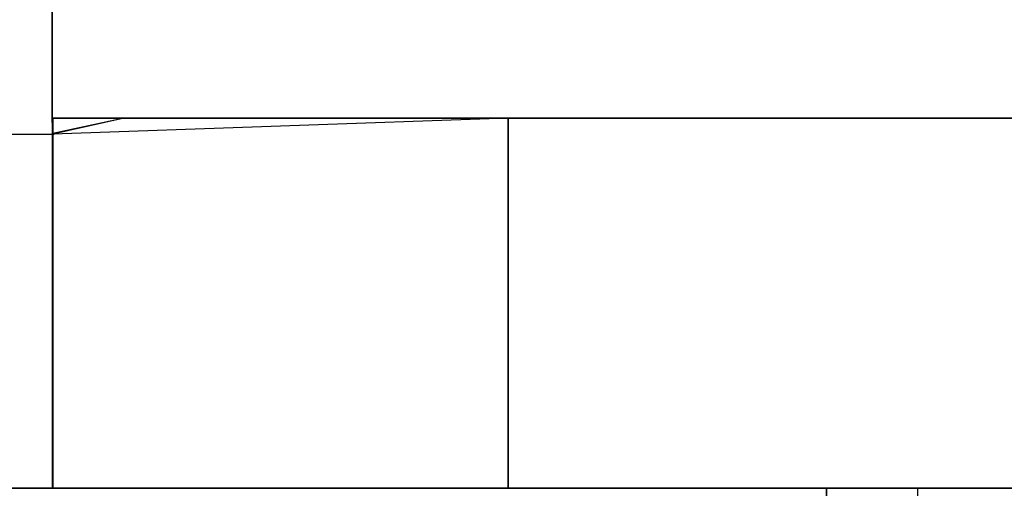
# Model space of a CAD drawing. Header units: millimetres. Extents: x -35 to 33166, y -35 to 31591.
# Tile 25 of 100: x 312 to 582, y 1907 to 2036. Entities that reach past the tile are written whole.
import ezdxf

# ---------------------------------------------------------------- set-up
doc = ezdxf.new("R2010")
doc.units = ezdxf.units.MM
doc.header["$LTSCALE"] = 25.4
doc.layers.get('0').update_dxf_attribs({"true_color": 0xffffff})
doc.layers.add('ICF - L1', color=7, linetype='Continuous', true_color=0xb4b464)
doc.layers.add('ICF - L2', color=7, linetype='Continuous', true_color=0x64ff64)

# ---------------------------------------------------------------- blocks, each defined once
blk = doc.blocks.new('Group8183')
for p, q in [((-887.3, -101.6, 0), (-887.3, 0, 0)), ((-887.3, -101.6, 457.2), (-887.3, 0, 457.2)), ((-887.3, 0, 457.2), (-887.3, 0, 0)), ((-887.3, 0, 457.2), (0, 0, 457.2)), ((0, 0, 0), (-887.3, 0, 0)), ((-887.3, -101.6, 0), (-887.3, -101.6, 457.2)), ((-227.79, -101.6, 457.2), (-887.3, -101.6, 457.2)), ((-227.79, -101.6, 0), (-887.3, -101.6, 0))]:
    blk.add_line(p, q)
blk = doc.blocks.new('6XR35_90_C_FC_344suk_MSG')
blk.add_blockref('Group8183', (0, 0))
blk = doc.blocks.new('Group7193')
for p, q in [((-254, -480.79926, 457.2), (-254, -254, 457.2)), ((-254, -480.79926), (-254, -254)), ((-1092.2, -355.6, 457.2), (-355.6, -355.6, 457.2)), ((-1092.2, -355.6), (-355.6, -355.6)), ((-355.6, -355.6, 457.2), (-355.6, -480.79926, 457.2)), ((-355.6, -355.6, 457.2), (-355.6, -355.6)), ((-355.6, -355.6), (-355.6, -480.79926)), ((-355.6, -480.79926, 457.2), (-254, -480.79926, 457.2)), ((-355.6, -480.79926), (-355.6, -480.79926, 457.2)), ((-254, -480.79926), (-355.6, -480.79926)), ((-254, -480.79926, 457.2), (-254, -480.79926))]:
    blk.add_line(p, q)
blk = doc.blocks.new('6XR35_90_C_FC_78c4ls')
blk.add_blockref('Group7193', (0, 0))
blk = doc.blocks.new('Group6861')
for p, q in [((-254, -254, 457.2), (-887.19926, -254, 457.2)), ((-254, -254), (-887.19926, -254)), ((-887.19926, -355.6, 457.2), (-355.6, -355.6, 457.2)), ((-887.19926, -355.6), (-355.6, -355.6)), ((-355.6, -355.6, 457.2), (-355.6, -685.8, 457.2)), ((-355.6, -355.6, 457.2), (-355.6, -355.6)), ((-355.6, -355.6), (-355.6, -685.8))]:
    blk.add_line(p, q)
blk = doc.blocks.new('6XR35_90_C_FC_509mcb')
blk.add_blockref('Group6861', (0, 0))
blk = doc.blocks.new('Group7425')
for p, q in [((-254, -254, 457.2), (-887.19926, -254, 457.2)), ((-254, -254), (-887.19926, -254)), ((-887.19926, -355.6, 457.2), (-355.6, -355.6, 457.2)), ((-887.19926, -355.6), (-355.6, -355.6)), ((-355.6, -355.6, 457.2), (-355.6, -685.8, 457.2)), ((-355.6, -355.6, 457.2), (-355.6, -355.6)), ((-355.6, -355.6), (-355.6, -685.8))]:
    blk.add_line(p, q)
blk = doc.blocks.new('6XR35_90_C_FC_77i85d')
blk.add_blockref('Group7425', (0, 0))
blk = doc.blocks.new('Group8685')
for p, q in [((-887.3, 0, 0), (0, 0, 0)), ((-887.3, -101.6, 0), (-887.3, 0, 0)), ((-887.3, -101.6, 457.2), (-887.3, 0, 457.2)), ((-887.3, 0, 457.2), (-887.3, 0, 0)), ((0, 0, 457.2), (-887.3, 0, 457.2)), ((-227.79, -101.6, 0), (-887.3, -101.6, 0)), ((-887.3, -101.6, 0), (-887.3, -101.6, 457.2)), ((-227.79, -101.6, 457.2), (-887.3, -101.6, 457.2))]:
    blk.add_line(p, q)
blk = doc.blocks.new('6XR35_90_C_FC_cfhkf9_MSG')
blk.add_blockref('Group8685', (0, 0))
blk = doc.blocks.new('Group7451')
for p, q in [((-254, -480.79926, 457.2), (-254, -254, 457.2)), ((-254, -480.79926), (-254, -254)), ((-1092.2, -355.6, 457.2), (-355.6, -355.6, 457.2)), ((-1092.2, -355.6), (-355.6, -355.6)), ((-355.6, -355.6, 457.2), (-355.6, -480.79926, 457.2)), ((-355.6, -355.6, 457.2), (-355.6, -355.6)), ((-355.6, -355.6), (-355.6, -480.79926)), ((-355.6, -480.79926, 457.2), (-254, -480.79926, 457.2)), ((-355.6, -480.79926), (-355.6, -480.79926, 457.2)), ((-254, -480.79926), (-355.6, -480.79926)), ((-254, -480.79926, 457.2), (-254, -480.79926))]:
    blk.add_line(p, q)
blk = doc.blocks.new('6XR35_90_C_FC_63thef')
blk.add_blockref('Group7451', (0, 0))
blk = doc.blocks.new('Group#1528')
for p, q in [((-355.78, -352.47, 457.2), (-355.77, -254, 457.2)), ((-355.77, -254, 457.2), (-355.73, -254, 0)), ((-254, -254, 457.2), (-355.77, -254, 457.2)), ((-355.73, -254, 0), (-355.74, -353.09, 0)), ((-254, -254, 0), (-355.73, -254, 0)), ((-355.6, -355.6, 457.2), (-355.78, -352.47, 457.2)), ((-355.74, -353.09, 0), (-355.78, -352.47, 457.2)), ((-355.74, -353.09, 0), (-355.6, -355.6, 0)), ((-355.6, -355.6, 0), (-355.6, -355.6, 457.2)), ((-355.6, -685.8, 0), (-355.6, -355.6, 0)), ((-355.6, -685.8, 457.2), (-355.6, -355.6, 457.2))]:
    blk.add_line(p, q)
blk = doc.blocks.new('Group#1529')
for p, q in [((-355.86, -254, 0), (-887.2, -254, 0)), ((-355.86, -254, 457.2), (-887.2, -254, 457.2)), ((-355.85, -355.6, 0), (-355.86, -254, 0)), ((-355.86, -254, 0), (-355.86, -254, 457.2)), ((-355.86, -254, 457.2), (-355.85, -355.6, 457.2)), ((-887.2, -355.59, 0), (-355.85, -355.6, 0)), ((-355.85, -355.6, 457.2), (-887.2, -355.59, 457.2)), ((-355.85, -355.6, 457.2), (-355.85, -355.6, 0))]:
    blk.add_line(p, q)
blk = doc.blocks.new('6XR35_90_C_FC_d4u64z_MSG')
for name in ['Group#1529', 'Group#1528']:
    blk.add_blockref(name, (0, 0))
blk = doc.blocks.new('Group7503')
for p, q in [((-254, -480.79926, 457.2), (-254, -254, 457.2)), ((-254, -480.79926), (-254, -254)), ((-1092.2, -355.6, 457.2), (-355.6, -355.6, 457.2)), ((-1092.2, -355.6), (-355.6, -355.6)), ((-355.6, -355.6, 457.2), (-355.6, -480.79926, 457.2)), ((-355.6, -355.6, 457.2), (-355.6, -355.6)), ((-355.6, -355.6), (-355.6, -480.79926)), ((-355.6, -480.79926, 457.2), (-254, -480.79926, 457.2)), ((-355.6, -480.79926), (-355.6, -480.79926, 457.2)), ((-254, -480.79926), (-355.6, -480.79926)), ((-254, -480.79926, 457.2), (-254, -480.79926))]:
    blk.add_line(p, q)
blk = doc.blocks.new('6XR35_90_C_FC_23p8du')
blk.add_blockref('Group7503', (0, 0))
blk = doc.blocks.new('Group9323')
for p, q in [((0, 0, 0), (-887.3, 0, 0)), ((-887.3, -101.6, 0), (-887.3, 0, 0)), ((-887.3, -101.6, 457.2), (-887.3, 0, 457.2)), ((-887.3, 0, 457.2), (-887.3, 0, 0)), ((0, 0, 457.2), (-887.3, 0, 457.2)), ((-227.79, -101.6, 0), (-887.3, -101.6, 0)), ((-887.3, -101.6, 0), (-887.3, -101.6, 457.2)), ((-227.79, -101.6, 457.2), (-887.3, -101.6, 457.2))]:
    blk.add_line(p, q)
blk = doc.blocks.new('6XR35_90_C_FC_fq9qh7_MSG')
blk.add_blockref('Group9323', (0, 0))
blk = doc.blocks.new('Group7529')
for p, q in [((-254, -254, 457.2), (-887.19926, -254, 457.2)), ((-254, -254), (-887.19926, -254)), ((-887.19926, -355.6, 457.2), (-355.6, -355.6, 457.2)), ((-887.19926, -355.6), (-355.6, -355.6)), ((-355.6, -355.6, 457.2), (-355.6, -685.8, 457.2)), ((-355.6, -355.6, 457.2), (-355.6, -355.6)), ((-355.6, -355.6), (-355.6, -685.8))]:
    blk.add_line(p, q)
blk = doc.blocks.new('6XR35_90_C_FC_4q0dcm')
blk.add_blockref('Group7529', (0, 0))
blk = doc.blocks.new('Group#4048')
for p, q in [((-887.3, -101.6, 250.87), (-887.3, -0.02, 250.87)), ((-887.3, -0.02, 250.87), (-0.01, -0.02, 250.87)), ((-887.3, -0.02, 98.33), (-887.3, -101.6, 98.33)), ((-0.01, -0.02, 98.33), (-887.3, -0.02, 98.33)), ((-887.3, -0.02, 0), (-887.3, -101.6, 0)), ((-887.3, -0.02, 98.33), (-887.3, -0.02, 0)), ((-887.3, -101.6, 457.2), (-887.3, -0.02, 457.2)), ((-887.3, -0.02, 457.2), (-887.3, -0.02, 250.87)), ((-0.01, -0.02, 457.2), (-887.3, -0.02, 457.2)), ((-887.3, -0.02, 0), (-0.01, -0.02, 0)), ((-227.79, -101.6, 250.87), (-887.3, -101.6, 250.87)), ((-887.3, -101.6, 98.33), (-227.79, -101.6, 98.33)), ((-887.3, -101.6, 0), (-887.3, -101.6, 98.33)), ((-887.3, -101.6, 0), (-227.79, -101.6, 0)), ((-887.3, -101.6, 457.2), (-887.3, -101.6, 250.87)), ((-227.79, -101.6, 457.2), (-887.3, -101.6, 457.2))]:
    blk.add_line(p, q)
blk = doc.blocks.new('Group#4049')
for p, q in [((-774.9, -101.6, 98.33), (-799.9, -101.6, 98.33)), ((-799.9, -101.6, 98.33), (-799.9, -253.75, 98.33)), ((-799.9, -253.75, 51), (-799.9, -101.6, 51)), ((-799.9, -101.6, 51), (-774.9, -101.6, 51)), ((-799.9, -101.6, 98.33), (-799.9, -101.6, 51)), ((-774.9, -253.75, 98.33), (-774.9, -101.6, 98.33)), ((-774.9, -253.75, 51), (-774.9, -101.6, 51)), ((-774.9, -101.6, 98.33), (-774.9, -101.6, 51)), ((-799.9, -253.75, 98.33), (-774.9, -253.75, 98.33)), ((-799.9, -253.75, 51), (-774.9, -253.75, 51)), ((-799.9, -253.75, 98.33), (-799.9, -253.75, 51)), ((-774.9, -253.75, 98.33), (-774.9, -253.75, 51))]:
    blk.add_line(p, q)
blk = doc.blocks.new('6XR35_90_C_FC_5zh6tw_MSG')
for name in ['Group#4048', 'Group#4049']:
    blk.add_blockref(name, (0, 0))
blk = doc.blocks.new('Group#4056')
for p, q in [((-351.08, -355.73, 98.33), (-351.08, -254, 98.33)), ((-351.08, -355.73, 250.87), (-351.08, -254, 250.87)), ((-254, -254, 0), (-254, -480.8, 0)), ((-254, -254, 457.2), (-254, -480.8, 457.2)), ((-1092.2, -355.6, 98.33), (-355.6, -355.6, 98.33)), ((-355.6, -355.6, 250.87), (-1092.2, -355.6, 250.87)), ((-355.6, -355.6, 0), (-1092.2, -355.6, 0)), ((-355.6, -355.6, 457.2), (-1092.2, -355.6, 457.2)), ((-351.21, -355.85, 98.33), (-355.6, -355.6, 98.33)), ((-351.21, -355.85, 250.87), (-355.6, -355.6, 250.87)), ((-355.6, -355.6, 0), (-351.34, -355.85, 0)), ((-355.6, -355.85, 457.2), (-355.6, -355.6, 250.87)), ((-355.6, -355.6, 457.2), (-355.6, -355.85, 457.2)), ((-355.6, -355.6, 457.2), (-355.6, -355.6, 250.87)), ((-355.6, -355.6, 98.33), (-355.6, -355.6, 0)), ((-355.6, -355.85, 98.33), (-355.6, -480.8, 98.33)), ((-355.6, -355.85, 98.33), (-355.6, -375.43, 0)), ((-351.21, -355.85, 98.33), (-355.6, -355.85, 98.33)), ((-355.6, -355.85, 250.87), (-355.6, -480.8, 250.87)), ((-355.6, -355.85, 250.87), (-351.21, -355.85, 250.87)), ((-355.6, -480.8, 457.2), (-355.6, -355.85, 250.87)), ((-355.6, -480.8, 457.2), (-351.21, -355.85, 251)), ((-351.21, -355.85, 251), (-355.6, -355.85, 250.87)), ((-355.6, -480.8, 457.2), (-355.6, -355.85, 457.2)), ((-355.6, -355.85, 457.2), (-351.21, -355.85, 251)), ((-355.6, -355.85, 0), (-351.34, -355.85, 0.13)), ((-351.34, -355.85, 0), (-355.6, -355.85, 0)), ((-355.6, -375.43, 0), (-355.6, -355.85, 0)), ((-355.6, -375.43, 0), (-351.34, -355.85, 0.13)), ((-355.6, -375.43, 0), (-351.21, -355.85, 98.33)), ((-351.34, -355.85, 0.13), (-351.34, -355.85, 0)), ((-351.34, -355.85, 0.13), (-351.21, -355.85, 98.33)), ((-351.21, -355.85, 98.33), (-351.21, -355.73, 98.33)), ((-351.21, -355.73, 98.33), (-351.08, -355.73, 98.33)), ((-351.08, -355.73, 250.87), (-351.21, -355.73, 250.87)), ((-351.21, -355.73, 250.87), (-351.21, -355.85, 250.87)), ((-351.21, -355.73, 98.33), (-351.21, -355.73, 250.87)), ((-351.21, -355.99, 98.33), (-351.21, -355.85, 98.33)), ((-351.21, -355.85, 250.87), (-351.21, -355.99, 250.87)), ((-351.21, -355.85, 251), (-351.21, -355.85, 250.87)), ((-350.95, -355.99, 98.33), (-351.21, -355.99, 98.33)), ((-351.21, -355.99, 250.87), (-350.95, -355.99, 250.87)), ((-351.21, -355.99, 250.87), (-351.21, -355.99, 98.33)), ((-351.08, -355.73, 98.33), (-351.08, -355.73, 250.87)), ((-254, -355.85, 98.33), (-350.95, -355.85, 98.33)), ((-350.95, -355.85, 98.33), (-350.95, -355.99, 98.33)), ((-350.95, -355.99, 250.87), (-350.95, -355.85, 250.87)), ((-350.95, -355.85, 250.87), (-254, -355.85, 250.87)), ((-254, -355.85, 0.13), (-350.95, -355.85, 98.2)), ((-350.95, -355.85, 98.2), (-323.46, -355.85, 126.57)), ((-350.95, -355.85, 250.87), (-350.95, -355.85, 98.33)), ((-350.95, -355.99, 98.33), (-350.95, -355.99, 250.87)), ((-323.46, -355.85, 126.57), (-254, -355.85, 197.56)), ((-254, -480.8, 98.33), (-254, -355.85, 98.33)), ((-254, -355.85, 250.87), (-254, -480.8, 250.87)), ((-254, -355.85, 197.56), (-254, -355.85, 98.33)), ((-254, -355.85, 98.33), (-254, -355.85, 0.13)), ((-254, -355.85, 197.56), (-254, -355.85, 250.87)), ((-254, -355.85, 0.13), (-254, -355.85, 197.56)), ((-355.6, -375.43, 0), (-355.6, -480.8, 0)), ((-355.6, -480.8, 0), (-355.6, -480.8, 98.33)), ((-355.6, -480.8, 98.33), (-254, -480.8, 98.33)), ((-254, -480.8, 250.87), (-355.6, -480.8, 250.87)), ((-355.6, -480.8, 250.87), (-355.6, -480.8, 457.2)), ((-355.6, -480.8, 0), (-254, -480.8, 0)), ((-254, -480.8, 457.2), (-355.6, -480.8, 457.2)), ((-254, -480.8, 0), (-254, -480.8, 98.33)), ((-254, -480.8, 250.87), (-254, -480.8, 457.2))]:
    blk.add_line(p, q)
blk = doc.blocks.new('6XR35_90_C_FC_bkmqyu_MSG')
blk.add_blockref('Group#4056', (0, 0))
blk = doc.blocks.new('Group3573')
at = {"layer": 'ICF - L1', "extrusion": (0, 0, -1), "zscale": -1, "rotation": 270}
for name, p in [('6XR35_90_C_FC_78c4ls', (34.59, 1652.92, -357.2)), ('6XR35_90_C_FC_63thef', (34.59, 1652.92, -1271.6)), ('6XR35_90_C_FC_23p8du', (34.59, 1652.92, -2186)), ('6XR35_90_C_FC_bkmqyu_MSG', (34.59, 1652.92, -3100.4))]:
    blk.add_blockref(name, p, dxfattribs=at)
at = {"layer": 'ICF - L1', "rotation": 180}
for name, p in [('6XR35_90_C_FC_509mcb', (-34.59, 1652.92, -100)), ('6XR35_90_C_FC_77i85d', (-34.59, 1652.92, 814.4)), ('6XR35_90_C_FC_d4u64z_MSG', (-34.59, 1652.92, 1728.8)), ('6XR35_90_C_FC_4q0dcm', (-34.59, 1652.92, 2643.2))]:
    blk.add_blockref(name, p, dxfattribs=at)
at = {"layer": 'ICF - L1'}
for name, p in [('6XR35_90_C_FC_344suk_MSG', (1333.51, 2008.52, 357.2)), ('6XR35_90_C_FC_cfhkf9_MSG', (1333.51, 2008.52, 1271.6)), ('6XR35_90_C_FC_fq9qh7_MSG', (1333.51, 2008.52, 2186)), ('6XR35_90_C_FC_5zh6tw_MSG', (1333.51, 2008.52, 3100.4))]:
    blk.add_blockref(name, p, dxfattribs=at)
blk = doc.blocks.new('Group8622')
for p, q in [((-254, -254, 457.2), (-887.19926, -254, 457.2)), ((-254, -254), (-887.19926, -254)), ((-887.19926, -355.6, 457.2), (-355.6, -355.6, 457.2)), ((-887.19926, -355.6), (-355.6, -355.6)), ((-355.6, -355.6, 457.2), (-355.6, -685.8, 457.2)), ((-355.6, -355.6, 457.2), (-355.6, -355.6)), ((-355.6, -355.6), (-355.6, -685.8))]:
    blk.add_line(p, q)
blk = doc.blocks.new('6XR35_90_C#3_FC_evu4t6')
blk.add_blockref('Group8622', (0, 0))
blk = doc.blocks.new('Group8100')
for p, q in [((-254, -254, 457.2), (-887.19926, -254, 457.2)), ((-254, -254), (-887.19926, -254)), ((-887.19926, -355.6, 457.2), (-355.6, -355.6, 457.2)), ((-887.19926, -355.6), (-355.6, -355.6)), ((-355.6, -355.6, 457.2), (-355.6, -685.8, 457.2)), ((-355.6, -355.6, 457.2), (-355.6, -355.6)), ((-355.6, -355.6), (-355.6, -685.8))]:
    blk.add_line(p, q)
blk = doc.blocks.new('6XR35_90_C#3_FC_83wsl9')
blk.add_blockref('Group8100', (0, 0))
blk = doc.blocks.new('Group8387')
for p, q in [((-887.3, 0, 457.2), (0, 0, 457.2)), ((0, 0), (-887.3, 0)), ((-887.3, 0), (-887.3, 0, 457.2)), ((-887.3, 0, 457.2), (-887.3, -101.6, 457.2)), ((-887.3, -101.6), (-887.3, 0)), ((-227.79, -101.6, 457.2), (-887.3, -101.6, 457.2)), ((-887.3, -101.6, 457.2), (-887.3, -101.6)), ((-887.3, -101.6), (-227.79, -101.6))]:
    blk.add_line(p, q)
blk = doc.blocks.new('6XR35_90_C#3_FC_7uh0lm')
blk.add_blockref('Group8387', (0, 0))
blk = doc.blocks.new('Group8399')
for p, q in [((-254, -480.79926, 457.2), (-254, -254, 457.2)), ((-254, -480.79926), (-254, -254)), ((-1092.2, -355.6, 457.2), (-355.6, -355.6, 457.2)), ((-1092.2, -355.6), (-355.6, -355.6)), ((-355.6, -355.6, 457.2), (-355.6, -480.79926, 457.2)), ((-355.6, -355.6, 457.2), (-355.6, -355.6)), ((-355.6, -355.6), (-355.6, -480.79926)), ((-355.6, -480.79926, 457.2), (-254, -480.79926, 457.2)), ((-355.6, -480.79926), (-355.6, -480.79926, 457.2)), ((-254, -480.79926), (-355.6, -480.79926)), ((-254, -480.79926, 457.2), (-254, -480.79926))]:
    blk.add_line(p, q)
blk = doc.blocks.new('6XR35_90_C#3_FC_68nban')
blk.add_blockref('Group8399', (0, 0))
blk = doc.blocks.new('Group#2507')
for p, q in [((-887.3, 0, 457.2), (0, 0, 457.2)), ((0, 0), (-887.3, 0)), ((-887.3, 0), (-887.3, 0, 457.2)), ((-887.3, 0, 457.2), (-887.3, -101.6, 457.2)), ((-887.3, -101.6), (-887.3, 0)), ((-227.79, -101.6, 457.2), (-887.3, -101.6, 457.2)), ((-887.3, -101.6, 457.2), (-887.3, -101.6)), ((-887.3, -101.6), (-227.79, -101.6))]:
    blk.add_line(p, q)
blk = doc.blocks.new('6XR35_90_C#3_FC_dhg9op')
blk.add_blockref('Group#2507', (0, 0))
blk = doc.blocks.new('Group8657')
for p, q in [((-254, -480.79926, 457.2), (-254, -254, 457.2)), ((-254, -480.79926), (-254, -254)), ((-1092.2, -355.6, 457.2), (-355.6, -355.6, 457.2)), ((-1092.2, -355.6), (-355.6, -355.6)), ((-355.6, -355.6, 457.2), (-355.6, -480.79926, 457.2)), ((-355.6, -355.6, 457.2), (-355.6, -355.6)), ((-355.6, -355.6), (-355.6, -480.79926)), ((-355.6, -480.79926, 457.2), (-254, -480.79926, 457.2)), ((-355.6, -480.79926), (-355.6, -480.79926, 457.2)), ((-254, -480.79926), (-355.6, -480.79926)), ((-254, -480.79926, 457.2), (-254, -480.79926))]:
    blk.add_line(p, q)
blk = doc.blocks.new('6XR35_90_C#3_FC_5k60px')
blk.add_blockref('Group8657', (0, 0))
blk = doc.blocks.new('Group8703')
for p, q in [((-254, -254, 457.2), (-887.19926, -254, 457.2)), ((-254, -254), (-887.19926, -254)), ((-887.19926, -355.6, 457.2), (-355.6, -355.6, 457.2)), ((-887.19926, -355.6), (-355.6, -355.6)), ((-355.6, -355.6, 457.2), (-355.6, -685.8, 457.2)), ((-355.6, -355.6, 457.2), (-355.6, -355.6)), ((-355.6, -355.6), (-355.6, -685.8))]:
    blk.add_line(p, q)
blk = doc.blocks.new('6XR35_90_C#3_FC_7mmclu')
blk.add_blockref('Group8703', (0, 0))
blk = doc.blocks.new('Group#2574')
for p, q in [((-254, -480.79926, 457.2), (-254, -254, 457.2)), ((-254, -480.79926), (-254, -254)), ((-1092.2, -355.6, 457.2), (-355.6, -355.6, 457.2)), ((-1092.2, -355.6), (-355.6, -355.6)), ((-355.6, -355.6, 457.2), (-355.6, -480.79926, 457.2)), ((-355.6, -355.6, 457.2), (-355.6, -355.6)), ((-355.6, -355.6), (-355.6, -480.79926)), ((-355.6, -480.79926, 457.2), (-254, -480.79926, 457.2)), ((-355.6, -480.79926), (-355.6, -480.79926, 457.2)), ((-254, -480.79926), (-355.6, -480.79926)), ((-254, -480.79926, 457.2), (-254, -480.79926))]:
    blk.add_line(p, q)
blk = doc.blocks.new('6XR35_90_C#3_FC_9sjhm5')
blk.add_blockref('Group#2574', (0, 0))
blk = doc.blocks.new('Group#2563')
for p, q in [((-887.3, 0, 457.2), (0, 0, 457.2)), ((0, 0), (-887.3, 0)), ((-887.3, 0), (-887.3, 0, 457.2)), ((-887.3, 0, 457.2), (-887.3, -101.6, 457.2)), ((-887.3, -101.6), (-887.3, 0)), ((-227.79, -101.6, 457.2), (-887.3, -101.6, 457.2)), ((-887.3, -101.6, 457.2), (-887.3, -101.6)), ((-887.3, -101.6), (-227.79, -101.6))]:
    blk.add_line(p, q)
blk = doc.blocks.new('6XR35_90_C#3_FC_8t9hml')
blk.add_blockref('Group#2563', (0, 0))
blk = doc.blocks.new('Group10466')
for p, q in [((-254, -254, 124.2), (-887.2, -254, 124.2)), ((-887.2, -254, 0), (-254, -254, 0)), ((-887.2, -355.6, 124.2), (-355.6, -355.6, 124.2)), ((-355.6, -355.6, 0), (-887.2, -355.6, 0)), ((-355.6, -355.6, 124.2), (-355.6, -685.8, 124.2)), ((-355.6, -685.8, 0), (-355.6, -355.6, 0)), ((-355.6, -355.6, 124.2), (-355.6, -355.6, 0))]:
    blk.add_line(p, q)
blk = doc.blocks.new('6XR35_90_C#3_FC_9tgy21_MSG')
blk.add_blockref('Group10466', (0, 0))
blk = doc.blocks.new('Group3664')
at = {"layer": 'ICF - L2', "extrusion": (0, 0, -1), "zscale": -1, "rotation": 270}
for name, p in [('6XR35_90_C#3_FC_68nban', (34.59, 1652.92, -4014.8)), ('6XR35_90_C#3_FC_5k60px', (34.59, 1652.92, -4929.2)), ('6XR35_90_C#3_FC_9sjhm5', (34.59, 1652.92, -5843.6))]:
    blk.add_blockref(name, p, dxfattribs=at)
at = {"layer": 'ICF - L2', "rotation": 180}
for name, p in [('6XR35_90_C#3_FC_evu4t6', (-34.59, 1652.92, 4472)), ('6XR35_90_C#3_FC_83wsl9', (-34.59, 1652.92, 3557.6)), ('6XR35_90_C#3_FC_7mmclu', (-34.59, 1652.92, 5386.4)), ('6XR35_90_C#3_FC_9tgy21_MSG', (-34.59, 1652.92, 6300.8))]:
    blk.add_blockref(name, p, dxfattribs=at)
at = {"layer": 'ICF - L2'}
for name, p in [('6XR35_90_C#3_FC_7uh0lm', (1333.51, 2008.52, 4014.8)), ('6XR35_90_C#3_FC_dhg9op', (1333.51, 2008.52, 4929.2)), ('6XR35_90_C#3_FC_8t9hml', (1333.51, 2008.52, 5843.6))]:
    blk.add_blockref(name, p, dxfattribs=at)

msp = doc.modelspace()

# ---------------------------------------------------------------- block references
for name in ['Group3573', 'Group3664']:
    msp.add_blockref(name, (0, 0))

doc.saveas('drawing.dxf')
